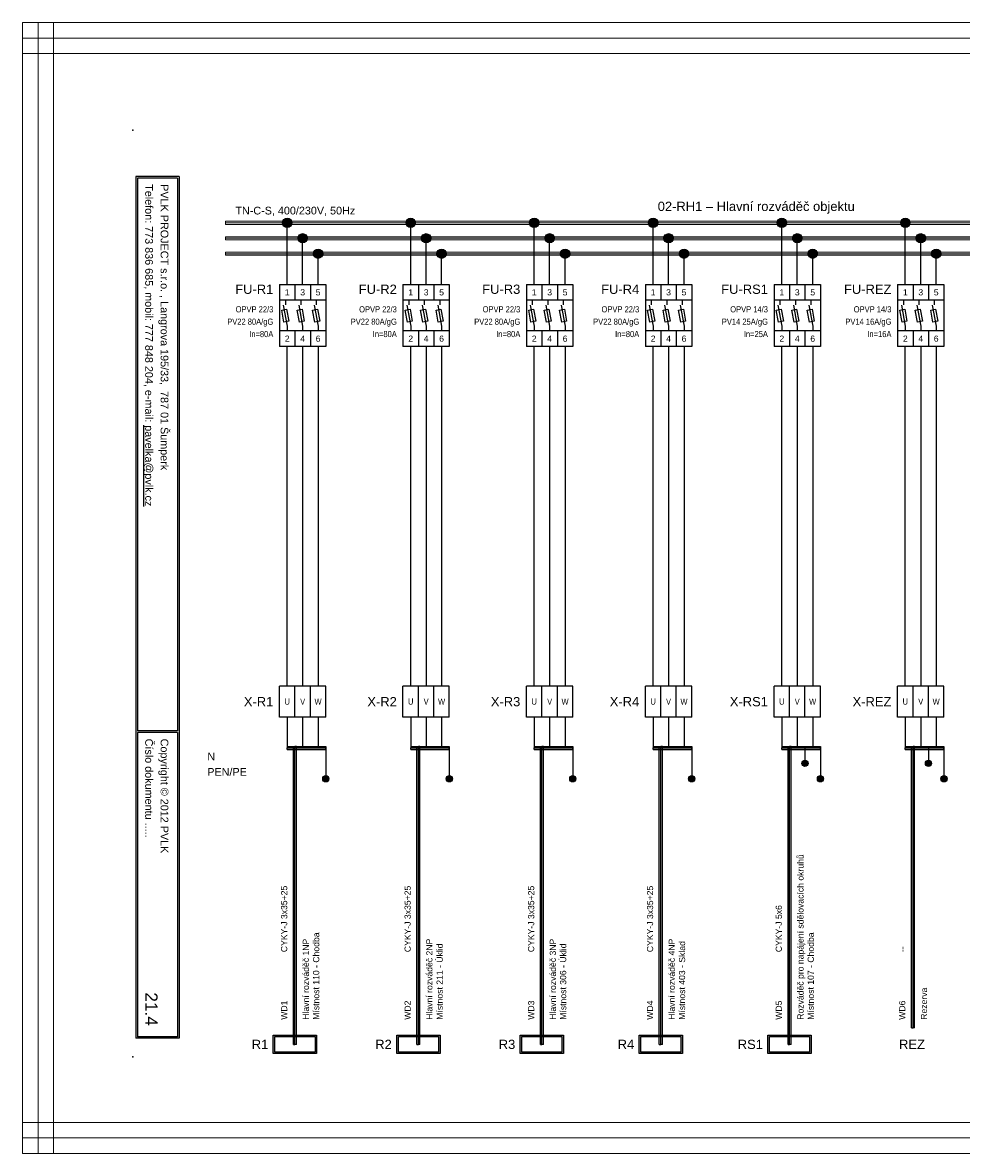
# Model space of a CAD drawing. Extents: x -721 to 7843, y 2912 to 4139.
# Tile 7 of 32: x 1114 to 1418, y 3359 to 3725. Entities that reach past the tile are written whole.
import ezdxf
from ezdxf.enums import TextEntityAlignment as Align

# ---------------------------------------------------------------- set-up
doc = ezdxf.new("R2010")
doc.units = 0
doc.header["$MEASUREMENT"] = 0
for name, color, linetype in [('1-KRESBA', 7, 'Continuous'), ('__Bílá', 7, 'Continuous'), ('__Oranžová', 30, 'Continuous'), ('__Rudá 010', 10, 'Continuous'), ('__Svmodrá', 4, 'Continuous'), ('__Vínová 220', 220, 'Continuous'), ('__Zelená', 3, 'Continuous'), ('__Černá 250', 7, 'Continuous')]:
    doc.layers.add(name, color=color, linetype=linetype)
doc.styles.add('Arial', font='arial.ttf')
doc.styles.add('GENERATED_STYLE_1', font='arial.ttf')

# ---------------------------------------------------------------- blocks, each defined once
blk = doc.blocks.new('BLK_Razítko_malé_pro_rozváděče')
at = {"layer": '__Bílá'}
for p, q in [((15, -1), (15, -20)), ((15, -1), (294, -1)), ((15.5, -1.5), (15.5, -19.5)), ((15.5, -1.5), (184.5, -1.5)), ((184.5, -1.5), (184.5, -19.5)), ((185, -1.5), (185, -19.5)), ((185, -1.5), (293.5, -1.5)), ((293.5, -19.5), (293.5, -1.5)), ((294, -20), (294, -1)), ((15, -20), (294, -20)), ((15.5, -19.5), (184.5, -19.5)), ((185, -19.5), (293.5, -19.5)), ((15, -405), (15, -419)), ((15, -405), (294, -405)), ((15.5, -405.5), (15.5, -418.5)), ((15.5, -405.5), (194.5, -405.5)), ((194.5, -405.5), (194.5, -418.5)), ((195, -405.5), (195, -418.5)), ((195, -405.5), (293.5, -405.5)), ((293.5, -405.5), (293.5, -418.5)), ((294, -405), (294, -419)), ((15, -419), (294, -419)), ((15.5, -418.5), (194.5, -418.5)), ((195, -418.5), (293.5, -418.5))]:
    blk.add_line(p, q, dxfattribs=at)
for p in [(0, 0), (300, 0), (0, -420), (300, -420)]:
    blk.add_point(p, dxfattribs=at)
at = {"layer": '__Bílá', "style": 'Arial'}
for s, height, p in [('-', 3, (38, -7)), ('Dokument', 2.5, (187, -7)), ('-', 3, (210.5, -7)), ('SO/PS', 2.5, (17.5, -12)), ('-', 3, (38, -12)), ('Vypracoval', 2.5, (187, -12)), ('-', 3, (210.5, -12)), ('Investor', 2.5, (17.5, -17)), ('Datum', 2.5, (187, -17)), ('-', 3, (38, -17)), ('-', 3, (210.5, -17)), ('PVLK PROJECT s.r.o. , Langrova 195/33,  787 01 Šumperk', 2.5, (17.5, -411)), ('Copyright © 2012 PVLK', 2.5, (197, -411)), ('Telefon: 773 836 685, mobil: 777 848 204, e-mail: %%Upavelka@pvlk.cz', 2.5, (17.5, -416)), ('Číslo dokumentu .....', 2.5, (197, -416))]:
    blk.add_text(s, height=height, dxfattribs=at).set_placement(p)
at = {"layer": '__Vínová 220', "char_height": 2.5, "attachment_point": 7, "style": 'Arial'}
for s, insert in [('715 0908', (17.5, -7)), ('Rozšíření výrobního areálu firmy PLASTKON PRODUCT, S.R.O.', (42.5, -7.75)), ('02-RH1 – Hlavní rozváděč objektu', (215, -7.75)), ('SO 02 - Novostavba skladovací haly s administrativní budovou', (42.5, -12.75)), ('Miroslav Pavelka', (215, -12.75)), ('Plastkon product, s.r.o., Hlavní 147, Mikulovice 790 84', (42.5, -17.75)), ('06/2016', (215, -17.75))]:
    blk.add_mtext(s, dxfattribs=dict(at, insert=insert))
at = {"layer": '__Vínová 220', "style": 'Arial'}
blk.add_attdef('ČÍSLO', text='', height=4, dxfattribs=at).set_placement((290, -416), align=Align.RIGHT)
blk = doc.blocks.new('L0001A02')
at = {"linetype": 'Continuous'}
h = blk.add_hatch(color=256, dxfattribs=at)
edge = h.paths.add_edge_path()
edge.add_arc((0, 0), 1.5, 0, 360)
blk.add_circle((0, 0), 1.5)
blk = doc.blocks.new('V0085A01')
h = blk.add_hatch(color=256)
edge = h.paths.add_edge_path()
edge.add_arc((0, 0), 1, 0, 360)
blk.add_circle((0, 0), 1)
blk = doc.blocks.new('V0109A03')
for p, q in [((5, 10), (0, 10)), ((0, 0), (0, 10)), ((10, 10), (5, 10)), ((5, 0), (5, 10)), ((15, 10), (10, 10)), ((10, 0), (10, 10)), ((15, 0), (15, 10)), ((5, 0), (0, 0)), ((10, 0), (5, 0)), ((15, 0), (10, 0))]:
    blk.add_line(p, q)
at = {"style": 'Arial'}
blk.add_attdef('POPIS', text='', height=3, dxfattribs=at).set_placement((-2, 5), align=Align.RIGHT)
at = {"style": 'Arial', "width": 0.8}
for tag, p in [('S1', (2.5, 5)), ('S2', (7.5, 5)), ('S3', (12.5, 5))]:
    blk.add_attdef(tag, text='', height=2, dxfattribs=at).set_placement(p, align=Align.MIDDLE)
blk = doc.blocks.new('OEZA2501')
for p, q in [((-2.5, 10), (-2.5, -10)), ((-2.5, 10), (12.5, 10)), ((2.5, 10), (2.5, 5)), ((7.5, 10), (7.5, 5)), ((12.5, 10), (12.5, -10)), ((12.5, 5), (-2.5, 5)), ((-0.5, 3.5), (-0.5, 5)), ((4.5, 3.5), (4.5, 5)), ((9.5, 3.5), (9.5, 5)), ((-1.79, 1.76), (-0.21, 2.05)), ((-1.06, -2.17), (-1.79, 1.76)), ((-1.27, 3.38), (0, -3.5)), ((-0.21, 2.05), (0.51, -1.88)), ((3.21, 1.76), (4.79, 2.05)), ((3.94, -2.17), (3.21, 1.76)), ((3.73, 3.38), (5, -3.5)), ((4.79, 2.05), (5.51, -1.88)), ((8.21, 1.76), (9.79, 2.05)), ((8.94, -2.17), (8.21, 1.76)), ((8.73, 3.38), (10, -3.5)), ((9.79, 2.05), (10.51, -1.88)), ((0.51, -1.88), (-1.06, -2.17)), ((0, -3.5), (0, -5)), ((5.51, -1.88), (3.94, -2.17)), ((5, -3.5), (5, -5)), ((10.51, -1.88), (8.94, -2.17)), ((10, -3.5), (10, -5)), ((12.5, -5), (-2.5, -5)), ((2.5, -5), (2.5, -10)), ((7.5, -5), (7.5, -10)), ((12.5, -10), (-2.5, -10))]:
    blk.add_line(p, q)
at = {"style": 'Arial'}
for s, p in [('1', (0, 6.5)), ('3', (5, 6.5)), ('5', (10, 6.5)), ('2', (0, -8.5)), ('4', (5, -8.5)), ('6', (10, -8.5))]:
    blk.add_text(s, height=2, dxfattribs=at).set_placement(p, align=Align.CENTER)
blk.add_attdef('POPIS', text='', height=3, dxfattribs=at).set_placement((-4.5, 7), align=Align.RIGHT)
at = {"style": 'Arial', "width": 0.8}
for tag, p in [('TYP', (-4.5, 1)), ('POJISTKA', (-4.5, -3)), ('PROUD', (-4.5, -7)), ('DOPLŇ1', (-4.5, -11)), ('DOPLŇ2', (-4.5, -15))]:
    blk.add_attdef(tag, text='', height=2, dxfattribs=at).set_placement(p, align=Align.RIGHT)

msp = doc.modelspace()

# ---------------------------------------------------------------- hatches: boundary and pattern name
at = {"layer": '__Černá 250'}
h = msp.add_hatch(color=256, dxfattribs=at)
h.paths.add_polyline_path([(1209.5, 3391.03), (1209.5, 3397.03), (1195.5, 3397.03), (1195.5, 3391.03)])
h.paths.add_polyline_path([(1209, 3391.53), (1209, 3396.53), (1196, 3396.53), (1196, 3391.53)], flags=16)
h = msp.add_hatch(color=256, dxfattribs=at)
h.paths.add_polyline_path([(1249.5, 3391.03), (1249.5, 3397.03), (1235.5, 3397.03), (1235.5, 3391.03)])
h.paths.add_polyline_path([(1249, 3391.53), (1249, 3396.53), (1236, 3396.53), (1236, 3391.53)], flags=16)
h = msp.add_hatch(color=256, dxfattribs=at)
h.paths.add_polyline_path([(1289.5, 3391.03), (1289.5, 3397.03), (1275.5, 3397.03), (1275.5, 3391.03)])
h.paths.add_polyline_path([(1289, 3391.53), (1289, 3396.53), (1276, 3396.53), (1276, 3391.53)], flags=16)
h = msp.add_hatch(color=256, dxfattribs=at)
h.paths.add_polyline_path([(1328.02, 3391.03), (1328.02, 3397.03), (1314.02, 3397.03), (1314.02, 3391.03)])
h.paths.add_polyline_path([(1327.52, 3391.53), (1327.52, 3396.53), (1314.52, 3396.53), (1314.52, 3391.53)], flags=16)
h = msp.add_hatch(color=256, dxfattribs=at)
h.paths.add_polyline_path([(1369.71, 3391.03), (1369.71, 3397.03), (1355.71, 3397.03), (1355.71, 3391.03)])
h.paths.add_polyline_path([(1369.21, 3391.53), (1369.21, 3396.53), (1356.21, 3396.53), (1356.21, 3391.53)], flags=16)

# ---------------------------------------------------------------- linework, layer by layer
at = {"layer": '1-KRESBA'}
for p, q in [((1200, 3640), (1200, 3660)), ((1240, 3640), (1240, 3660)), ((1280, 3640), (1280, 3660)), ((1318.52, 3640), (1318.52, 3660)), ((1360.21, 3640), (1360.21, 3660)), ((1400.21, 3640), (1400.21, 3660)), ((1205, 3640), (1205, 3655)), ((1245, 3640), (1245, 3655)), ((1285, 3640), (1285, 3655)), ((1323.52, 3640), (1323.52, 3655)), ((1365.21, 3640), (1365.21, 3655)), ((1405.21, 3640), (1405.21, 3655)), ((1210, 3640), (1210, 3650)), ((1250, 3640), (1250, 3650)), ((1290, 3640), (1290, 3650)), ((1328.52, 3640), (1328.52, 3650)), ((1370.21, 3640), (1370.21, 3650)), ((1410.21, 3640), (1410.21, 3650)), ((1200, 3510), (1200, 3620)), ((1205, 3620), (1205, 3510)), ((1210, 3620), (1210, 3510)), ((1240, 3510), (1240, 3620)), ((1245, 3620), (1245, 3510)), ((1250, 3620), (1250, 3510)), ((1280, 3510), (1280, 3620)), ((1285, 3620), (1285, 3510)), ((1290, 3620), (1290, 3510)), ((1318.52, 3510), (1318.52, 3620)), ((1323.52, 3620), (1323.52, 3510)), ((1328.52, 3620), (1328.52, 3510)), ((1360.21, 3510), (1360.21, 3620)), ((1365.21, 3620), (1365.21, 3510)), ((1370.21, 3620), (1370.21, 3510)), ((1400.21, 3510), (1400.21, 3620)), ((1405.21, 3620), (1405.21, 3510)), ((1410.21, 3620), (1410.21, 3510)), ((1200, 3500), (1200, 3490)), ((1205, 3500), (1205, 3490)), ((1210, 3500), (1210, 3490)), ((1240, 3500), (1240, 3490)), ((1245, 3500), (1245, 3490)), ((1250, 3500), (1250, 3490)), ((1280, 3500), (1280, 3490)), ((1285, 3500), (1285, 3490)), ((1290, 3500), (1290, 3490)), ((1318.52, 3500), (1318.52, 3490)), ((1323.52, 3500), (1323.52, 3490)), ((1328.52, 3500), (1328.52, 3490)), ((1360.21, 3500), (1360.21, 3490)), ((1365.21, 3500), (1365.21, 3490)), ((1370.21, 3500), (1370.21, 3490)), ((1400.21, 3500), (1400.21, 3490)), ((1405.21, 3500), (1405.21, 3490)), ((1410.21, 3500), (1410.21, 3490)), ((1200, 3490.5), (1200, 3490)), ((1200, 3490.5), (1212.5, 3490.5)), ((1200, 3489.5), (1200, 3490)), ((1200, 3490), (1212.5, 3490)), ((1200, 3489.5), (1212.5, 3489.5)), ((1202, 3394.03), (1202, 3490.5)), ((1202, 3490.5), (1202.5, 3490.5)), ((1202.5, 3394.03), (1202.5, 3490.5)), ((1203, 3490.5), (1202.5, 3490.5)), ((1203, 3394.03), (1203, 3490.5)), ((1212.5, 3490.5), (1212.5, 3490)), ((1212.5, 3489.5), (1212.5, 3490)), ((1212.5, 3490), (1212.5, 3480)), ((1240, 3490.5), (1240, 3490)), ((1240, 3490.5), (1252.5, 3490.5)), ((1240, 3489.5), (1240, 3490)), ((1240, 3490), (1252.5, 3490)), ((1240, 3489.5), (1252.5, 3489.5)), ((1242, 3394.03), (1242, 3490.5)), ((1242, 3490.5), (1242.5, 3490.5)), ((1242.5, 3394.03), (1242.5, 3490.5)), ((1243, 3490.5), (1242.5, 3490.5)), ((1243, 3394.03), (1243, 3490.5)), ((1252.5, 3490.5), (1252.5, 3490)), ((1252.5, 3489.5), (1252.5, 3490)), ((1252.5, 3490), (1252.5, 3480)), ((1280, 3490.5), (1280, 3490)), ((1280, 3490.5), (1292.5, 3490.5)), ((1280, 3489.5), (1280, 3490)), ((1280, 3490), (1292.5, 3490)), ((1280, 3489.5), (1292.5, 3489.5)), ((1282, 3394.03), (1282, 3490.5)), ((1282, 3490.5), (1282.5, 3490.5)), ((1282.5, 3394.03), (1282.5, 3490.5)), ((1283, 3490.5), (1282.5, 3490.5)), ((1283, 3394.03), (1283, 3490.5)), ((1292.5, 3490.5), (1292.5, 3490)), ((1292.5, 3489.5), (1292.5, 3490)), ((1292.5, 3490), (1292.5, 3480)), ((1318.52, 3490.5), (1318.52, 3490)), ((1318.52, 3490.5), (1331.02, 3490.5)), ((1318.52, 3489.5), (1318.52, 3490)), ((1318.52, 3490), (1331.02, 3490)), ((1318.52, 3489.5), (1331.02, 3489.5)), ((1320.52, 3394.03), (1320.52, 3490.5)), ((1320.52, 3490.5), (1321.02, 3490.5)), ((1321.02, 3394.03), (1321.02, 3490.5)), ((1321.52, 3490.5), (1321.02, 3490.5)), ((1321.52, 3394.03), (1321.52, 3490.5)), ((1331.02, 3490.5), (1331.02, 3490)), ((1331.02, 3489.5), (1331.02, 3490)), ((1331.02, 3490), (1331.02, 3480)), ((1360.21, 3490.5), (1360.21, 3490)), ((1360.21, 3490.5), (1372.71, 3490.5)), ((1360.21, 3489.5), (1360.21, 3490)), ((1360.21, 3490), (1372.71, 3490)), ((1360.21, 3489.5), (1372.71, 3489.5)), ((1362.21, 3394.03), (1362.21, 3490.5)), ((1362.21, 3490.5), (1362.71, 3490.5)), ((1362.71, 3394.03), (1362.71, 3490.5)), ((1363.21, 3490.5), (1362.71, 3490.5)), ((1363.21, 3394.03), (1363.21, 3490.5)), ((1367.71, 3490), (1367.71, 3485)), ((1372.71, 3490.5), (1372.71, 3490)), ((1372.71, 3489.5), (1372.71, 3490)), ((1372.71, 3490), (1372.71, 3480)), ((1400.21, 3490.5), (1400.21, 3490)), ((1400.21, 3490.5), (1412.71, 3490.5)), ((1400.21, 3489.5), (1400.21, 3490)), ((1400.21, 3490), (1412.71, 3490)), ((1400.21, 3489.5), (1412.71, 3489.5)), ((1402.21, 3399.36), (1402.21, 3490.5)), ((1402.21, 3490.5), (1402.71, 3490.5)), ((1402.71, 3399.36), (1402.71, 3490.5)), ((1403.21, 3490.5), (1402.71, 3490.5)), ((1403.21, 3399.36), (1403.21, 3490.5)), ((1407.71, 3490), (1407.71, 3485)), ((1412.71, 3490.5), (1412.71, 3490)), ((1412.71, 3489.5), (1412.71, 3490)), ((1412.71, 3490), (1412.71, 3480)), ((1402.21, 3399.36), (1402.71, 3399.36)), ((1403.21, 3399.36), (1402.71, 3399.36)), ((1202, 3394.03), (1202.5, 3394.03)), ((1203, 3394.03), (1202.5, 3394.03)), ((1242, 3394.03), (1242.5, 3394.03)), ((1243, 3394.03), (1242.5, 3394.03)), ((1282, 3394.03), (1282.5, 3394.03)), ((1283, 3394.03), (1282.5, 3394.03)), ((1320.52, 3394.03), (1321.02, 3394.03)), ((1321.52, 3394.03), (1321.02, 3394.03)), ((1362.21, 3394.03), (1362.71, 3394.03)), ((1363.21, 3394.03), (1362.71, 3394.03))]:
    msp.add_line(p, q, dxfattribs=at)
at = {"layer": '__Oranžová', "lineweight": 0}
for p, q in [((1180, 3660.5), (1180, 3660)), ((1180, 3660.5), (1530, 3660.5)), ((1180, 3659.5), (1180, 3660)), ((1180, 3660), (1530, 3660)), ((1180, 3659.5), (1530, 3659.5)), ((1180, 3655.5), (1180, 3655)), ((1180, 3655.5), (1530, 3655.5)), ((1180, 3654.5), (1180, 3655)), ((1180, 3655), (1530, 3655)), ((1180, 3654.5), (1530, 3654.5)), ((1180, 3650.5), (1180, 3650)), ((1180, 3650.5), (1530, 3650.5)), ((1180, 3649.5), (1180, 3650)), ((1180, 3650), (1530, 3650)), ((1180, 3649.5), (1530, 3649.5))]:
    msp.add_line(p, q, dxfattribs=at)
at = {"layer": '__Vínová 220', "lineweight": 0}
for p, q in [((1114.29, 3724.82), (1114.29, 3719.82)), ((1114.29, 3724.82), (1610.69, 3724.82)), ((1114.29, 3358.74), (1114.29, 3724.82)), ((1114.29, 3724.82), (1119.29, 3724.82)), ((1119.29, 3358.74), (1119.29, 3724.82)), ((1124.29, 3724.82), (1119.29, 3724.82)), ((1124.29, 3358.74), (1124.29, 3724.82)), ((1114.29, 3714.82), (1114.29, 3719.82)), ((1114.29, 3719.82), (1610.69, 3719.82)), ((1114.29, 3714.82), (1610.69, 3714.82)), ((1114.29, 3368.74), (1114.29, 3363.74)), ((1114.29, 3368.74), (1610.69, 3368.74)), ((1114.29, 3358.74), (1114.29, 3363.74)), ((1114.29, 3363.74), (1610.69, 3363.74)), ((1114.29, 3358.74), (1610.69, 3358.74)), ((1114.29, 3358.74), (1119.29, 3358.74)), ((1124.29, 3358.74), (1119.29, 3358.74))]:
    msp.add_line(p, q, dxfattribs=at)
at = {"layer": '__Černá 250'}
for points in [[(1195.5, 3397.03), (1209.5, 3397.03), (1209.5, 3391.03), (1195.5, 3391.03)], [(1196, 3396.53), (1209, 3396.53), (1209, 3391.53), (1196, 3391.53)], [(1235.5, 3397.03), (1249.5, 3397.03), (1249.5, 3391.03), (1235.5, 3391.03)], [(1236, 3396.53), (1249, 3396.53), (1249, 3391.53), (1236, 3391.53)], [(1275.5, 3397.03), (1289.5, 3397.03), (1289.5, 3391.03), (1275.5, 3391.03)], [(1276, 3396.53), (1289, 3396.53), (1289, 3391.53), (1276, 3391.53)], [(1314.02, 3397.03), (1328.02, 3397.03), (1328.02, 3391.03), (1314.02, 3391.03)], [(1314.52, 3396.53), (1327.52, 3396.53), (1327.52, 3391.53), (1314.52, 3391.53)], [(1355.71, 3397.03), (1369.71, 3397.03), (1369.71, 3391.03), (1355.71, 3391.03)], [(1356.21, 3396.53), (1369.21, 3396.53), (1369.21, 3391.53), (1356.21, 3391.53)]]:
    msp.add_lwpolyline(points, close=True, dxfattribs=at)

# ---------------------------------------------------------------- block references
at = {"color": 250, "linetype": 'Continuous'}
for p in [(1367.71, 3485), (1407.71, 3485), (1212.5, 3480), (1252.5, 3480), (1292.5, 3480), (1331.02, 3480), (1372.71, 3480), (1412.71, 3480)]:
    msp.add_blockref('V0085A01', p, dxfattribs=at)
at = {"layer": '1-KRESBA', "rotation": 270}
msp.add_blockref('BLK_Razítko_malé_pro_rozváděče', (1570, 3690), dxfattribs=at).add_auto_attribs({'ČÍSLO': '21.4'})
at = {"layer": '1-KRESBA'}
for p in [(1200, 3660), (1240, 3660), (1280, 3660), (1318.52, 3660), (1360.21, 3660), (1400.21, 3660), (1205, 3655), (1245, 3655), (1285, 3655), (1323.52, 3655), (1365.21, 3655), (1405.21, 3655), (1210, 3650), (1250, 3650), (1290, 3650), (1328.52, 3650), (1370.21, 3650), (1410.21, 3650)]:
    msp.add_blockref('L0001A02', p, dxfattribs=at)
at = {"layer": '__Černá 250'}
for p, values in [((1200, 3630), {'POPIS': 'FU-R1', 'TYP': 'OPVP 22/3', 'POJISTKA': 'PV22 80A/gG', 'PROUD': 'In=80A'}), ((1240, 3630), {'POPIS': 'FU-R2', 'TYP': 'OPVP 22/3', 'POJISTKA': 'PV22 80A/gG', 'PROUD': 'In=80A'}), ((1280, 3630), {'POPIS': 'FU-R3', 'TYP': 'OPVP 22/3', 'POJISTKA': 'PV22 80A/gG', 'PROUD': 'In=80A'}), ((1318.52, 3630), {'POPIS': 'FU-R4', 'TYP': 'OPVP 22/3', 'POJISTKA': 'PV22 80A/gG', 'PROUD': 'In=80A'}), ((1360.21, 3630), {'POPIS': 'FU-RS1', 'TYP': 'OPVP 14/3', 'POJISTKA': 'PV14 25A/gG', 'PROUD': 'In=25A'}), ((1400.21, 3630), {'POPIS': 'FU-REZ', 'TYP': 'OPVP 14/3', 'POJISTKA': 'PV14 16A/gG', 'PROUD': 'In=16A'})]:
    msp.add_blockref('OEZA2501', p, dxfattribs=at).add_auto_attribs(values)
ref = msp.add_blockref('V0109A03', (1197.5, 3500), dxfattribs=at)
ref.add_attrib('POPIS', 'X-R1', dxfattribs={"layer": '0', "height": 3, "style": 'Arial'}).set_placement((1195.5, 3503.48), align=Align.RIGHT)
ref.add_attrib('S1', 'U', dxfattribs={"layer": '0', "height": 2, "style": 'Arial', "width": 0.8}).set_placement((1200, 3505), align=Align.MIDDLE)
ref.add_attrib('S2', 'V', dxfattribs={"layer": '0', "height": 2, "style": 'Arial', "width": 0.8}).set_placement((1205, 3505), align=Align.MIDDLE)
ref.add_attrib('S3', 'W', dxfattribs={"layer": '0', "height": 2, "style": 'Arial', "width": 0.8}).set_placement((1210, 3505), align=Align.MIDDLE)
ref = msp.add_blockref('V0109A03', (1237.5, 3500), dxfattribs=at)
ref.add_attrib('POPIS', 'X-R2', dxfattribs={"layer": '0', "height": 3, "style": 'Arial'}).set_placement((1235.5, 3503.48), align=Align.RIGHT)
ref.add_attrib('S1', 'U', dxfattribs={"layer": '0', "height": 2, "style": 'Arial', "width": 0.8}).set_placement((1240, 3505), align=Align.MIDDLE)
ref.add_attrib('S2', 'V', dxfattribs={"layer": '0', "height": 2, "style": 'Arial', "width": 0.8}).set_placement((1245, 3505), align=Align.MIDDLE)
ref.add_attrib('S3', 'W', dxfattribs={"layer": '0', "height": 2, "style": 'Arial', "width": 0.8}).set_placement((1250, 3505), align=Align.MIDDLE)
ref = msp.add_blockref('V0109A03', (1277.5, 3500), dxfattribs=at)
ref.add_attrib('POPIS', 'X-R3', dxfattribs={"layer": '0', "height": 3, "style": 'Arial'}).set_placement((1275.5, 3503.48), align=Align.RIGHT)
ref.add_attrib('S1', 'U', dxfattribs={"layer": '0', "height": 2, "style": 'Arial', "width": 0.8}).set_placement((1280, 3505), align=Align.MIDDLE)
ref.add_attrib('S2', 'V', dxfattribs={"layer": '0', "height": 2, "style": 'Arial', "width": 0.8}).set_placement((1285, 3505), align=Align.MIDDLE)
ref.add_attrib('S3', 'W', dxfattribs={"layer": '0', "height": 2, "style": 'Arial', "width": 0.8}).set_placement((1290, 3505), align=Align.MIDDLE)
ref = msp.add_blockref('V0109A03', (1316.02, 3500), dxfattribs=at)
ref.add_attrib('POPIS', 'X-R4', dxfattribs={"layer": '0', "height": 3, "style": 'Arial'}).set_placement((1314.02, 3503.48), align=Align.RIGHT)
ref.add_attrib('S1', 'U', dxfattribs={"layer": '0', "height": 2, "style": 'Arial', "width": 0.8}).set_placement((1318.52, 3505), align=Align.MIDDLE)
ref.add_attrib('S2', 'V', dxfattribs={"layer": '0', "height": 2, "style": 'Arial', "width": 0.8}).set_placement((1323.52, 3505), align=Align.MIDDLE)
ref.add_attrib('S3', 'W', dxfattribs={"layer": '0', "height": 2, "style": 'Arial', "width": 0.8}).set_placement((1328.52, 3505), align=Align.MIDDLE)
ref = msp.add_blockref('V0109A03', (1357.7, 3500), dxfattribs=at)
ref.add_attrib('POPIS', 'X-RS1', dxfattribs={"layer": '0', "height": 3, "style": 'Arial'}).set_placement((1355.7, 3503.48), align=Align.RIGHT)
ref.add_attrib('S1', 'U', dxfattribs={"layer": '0', "height": 2, "style": 'Arial', "width": 0.8}).set_placement((1360.2, 3505), align=Align.MIDDLE)
ref.add_attrib('S2', 'V', dxfattribs={"layer": '0', "height": 2, "style": 'Arial', "width": 0.8}).set_placement((1365.2, 3505), align=Align.MIDDLE)
ref.add_attrib('S3', 'W', dxfattribs={"layer": '0', "height": 2, "style": 'Arial', "width": 0.8}).set_placement((1370.2, 3505), align=Align.MIDDLE)
ref = msp.add_blockref('V0109A03', (1397.7, 3500), dxfattribs=at)
ref.add_attrib('POPIS', 'X-REZ', dxfattribs={"layer": '0', "height": 3, "style": 'Arial'}).set_placement((1395.7, 3503.48), align=Align.RIGHT)
ref.add_attrib('S1', 'U', dxfattribs={"layer": '0', "height": 2, "style": 'Arial', "width": 0.8}).set_placement((1400.2, 3505), align=Align.MIDDLE)
ref.add_attrib('S2', 'V', dxfattribs={"layer": '0', "height": 2, "style": 'Arial', "width": 0.8}).set_placement((1405.2, 3505), align=Align.MIDDLE)
ref.add_attrib('S3', 'W', dxfattribs={"layer": '0', "height": 2, "style": 'Arial', "width": 0.8}).set_placement((1410.2, 3505), align=Align.MIDDLE)

# ---------------------------------------------------------------- texts
at = {"layer": '__Bílá', "insert": (1320.01, 3662.93), "char_height": 3, "attachment_point": 7, "style": 'Arial'}
msp.add_mtext('02-RH1 – Hlavní rozváděč objektu', dxfattribs=at)
at = {"layer": '__Oranžová', "lineweight": 0, "style": 'Arial'}
msp.add_text('TN-C-S, 400/230V, 50Hz', height=2.5, dxfattribs=at).set_placement((1183.21, 3662.71))
at = {"layer": '__Rudá 010', "style": 'Arial'}
for s, p in [('CYKY-J 3x35+25', (1200, 3423.88)), ('CYKY-J 3x35+25', (1240, 3423.88)), ('CYKY-J 3x35+25', (1280, 3423.88)), ('CYKY-J 3x35+25', (1318.52, 3423.88)), ('CYKY-J 5x6', (1360.21, 3423.88)), ('--', (1400.21, 3423.88)), ('WD1', (1200, 3402)), ('WD2', (1240, 3402)), ('WD3', (1280, 3402)), ('WD4', (1318.52, 3402)), ('WD5', (1360.21, 3402)), ('WD6', (1400.21, 3402))]:
    msp.add_text(s, height=2, rotation=90, dxfattribs=at).set_placement(p)
at = {"layer": '__Rudá 010', "style": 'GENERATED_STYLE_1'}
for s, p in [('R1', (1193.87, 3392.53)), ('R2', (1233.87, 3392.53)), ('R3', (1273.87, 3392.53)), ('R4', (1312.4, 3392.53)), ('RS1', (1354.08, 3392.53)), ('REZ', (1406.56, 3392.53))]:
    msp.add_text(s, height=3, dxfattribs=at).set_placement(p, align=Align.RIGHT)
at = {"layer": '__Rudá 010', "char_height": 2, "width": 62.8406, "attachment_point": 1, "rotation": 90, "style": 'Arial'}
for s, insert in [('Rozváděč pro napájení sdělovacích okruhů\\PMístnost 107 - Chodba', (1365.24, 3402)), ('Hlavní rozváděč 1NP\\PMístnost 110 - Chodba', (1205.03, 3402)), ('Hlavní rozváděč 2NP\\PMístnost 211 - Úklid', (1245.03, 3402)), ('Hlavní rozváděč 3NP\\PMístnost 306 - Úklid', (1285.03, 3402)), ('Hlavní rozváděč 4NP\\PMístnost 403 - Sklad', (1323.55, 3402)), ('Rezerva', (1405.24, 3402))]:
    msp.add_mtext(s, dxfattribs=dict(at, insert=insert))
at = {"layer": '__Svmodrá', "linetype": 'Continuous', "style": 'Arial'}
msp.add_text('N', height=2.5, dxfattribs=at).set_placement((1174.11, 3486))
at = {"layer": '__Zelená', "linetype": 'Continuous', "style": 'Arial'}
msp.add_text('PEN/PE', height=2.5, dxfattribs=at).set_placement((1174.11, 3481))

doc.saveas('drawing.dxf')
